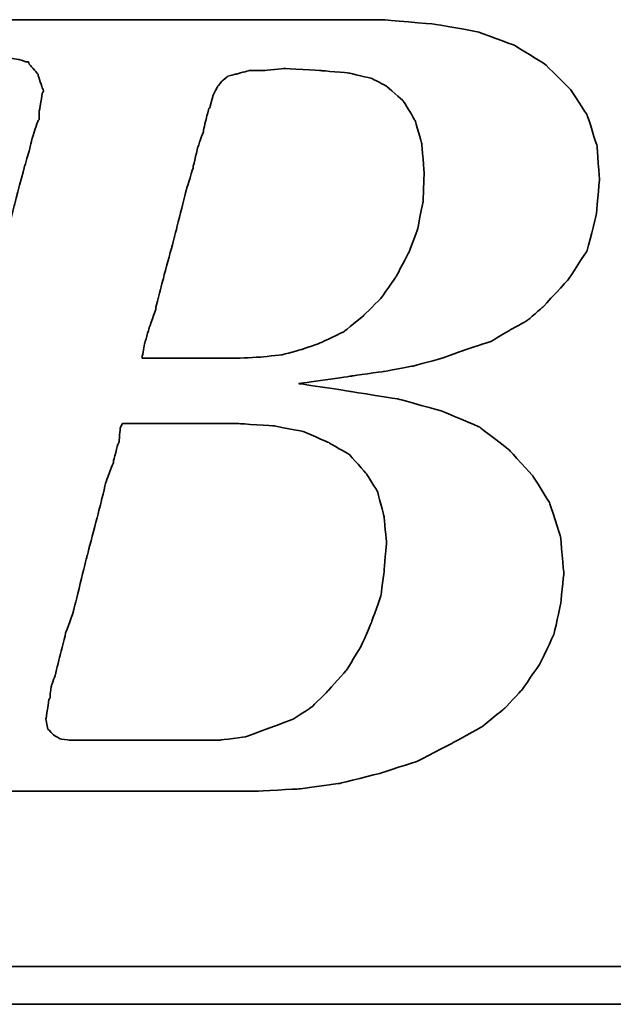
# Model space of a CAD drawing. Header units: millimetres. Extents: x 74 to 563, y 140 to 312.
# Tile 31 of 49: x 425.58 to 428.92, y 195.88 to 201.43. Entities that reach past the tile are written whole.
import ezdxf

# ---------------------------------------------------------------- set-up
doc = ezdxf.new("R2010")
doc.units = ezdxf.units.MM
doc.header["$LTSCALE"] = 0.15
doc.layers.add('DIM', color=4, linetype='CONTINUOUS')
doc.layers.add('layer 1', color=7, linetype='CONTINUOUS')

# ---------------------------------------------------------------- blocks, each defined once
blk = doc.blocks.new('TBI MOTION logo(完整正式版)')
at = {"layer": 'layer 1', "color": 22, "lineweight": 35}
for points, knots in [([(-64.65375, -6.86375), (-64.65375, -6.86375), (-64.84375, -7.29625), (-64.84375, -7.29625), (-64.84375, -7.29625), (-64.84375, -7.29625), (-64.86875, -7.34375), (-64.86875, -7.34375), (-64.86875, -7.34375), (-64.86875, -7.34375), (-64.86875, -7.36875), (-64.86875, -7.36875), (-64.86875, -7.36875), (-64.86875, -7.36875), (-65.15375, -7.65375), (-65.15375, -7.65375), (-65.15375, -7.65375), (-65.15375, -7.65375), (-65.17875, -7.65375), (-65.17875, -7.65375), (-65.17875, -7.65375), (-65.17875, -7.65375), (-65.20375, -7.67875), (-65.20375, -7.67875), (-65.20375, -7.67875), (-65.20375, -7.67875), (-65.58875, -7.87125), (-65.58875, -7.87125), (-65.58875, -7.87125), (-65.58875, -7.87125), (-65.63375, -7.87125), (-65.63375, -7.87125), (-65.63375, -7.87125), (-65.63375, -7.87125), (-65.65875, -7.89375), (-65.65875, -7.89375), (-65.65875, -7.89375), (-65.65875, -7.89375), (-66.09375, -7.94375), (-66.09375, -7.94375), (-66.09375, -7.94375), (-66.09375, -7.94375), (-66.11375, -7.94375), (-66.11375, -7.94375), (-66.11375, -7.94375), (-66.11375, -7.94375), (-66.16375, -7.94375), (-66.16375, -7.94375), (-66.16375, -7.94375), (-66.16375, -7.94375), (-66.30875, -7.94375), (-66.30875, -7.94375), (-66.30875, -7.94375), (-66.30875, -7.94375), (-66.69375, -7.94375), (-66.69375, -7.94375), (-66.69375, -7.94375), (-66.69375, -7.94375), (-67.07375, -7.94375), (-67.07375, -7.94375), (-67.07375, -7.94375), (-67.07375, -7.94375), (-67.12375, -7.94375), (-67.12375, -7.94375), (-67.12375, -7.94375), (-67.12375, -7.94375), (-67.12375, -7.96625), (-67.12375, -7.96625), (-67.12375, -7.96625), (-67.12375, -7.96625), (-67.14875, -7.99125), (-67.14875, -7.99125), (-67.14875, -7.99125), (-67.14875, -7.99125), (-67.24375, -8.34875), (-67.24375, -8.34875), (-67.24375, -8.34875), (-67.24375, -8.34875), (-67.31375, -8.68625), (-67.31375, -8.68625), (-67.31375, -8.68625), (-67.31375, -8.68625), (-67.26875, -8.68625), (-67.26875, -8.68625), (-67.26875, -8.68625), (-67.26875, -8.68625), (-67.07375, -8.68625), (-67.07375, -8.68625), (-67.07375, -8.68625), (-67.07375, -8.68625), (-66.54875, -8.68625), (-66.54875, -8.68625), (-66.54875, -8.68625), (-66.54875, -8.68625), (-65.82625, -8.68625), (-65.82625, -8.68625), (-65.82625, -8.68625), (-65.82625, -8.68625), (-65.01375, -8.68625), (-65.01375, -8.68625), (-65.01375, -8.68625), (-65.01375, -8.68625), (-64.05375, -8.68625), (-64.05375, -8.68625), (-64.05375, -8.68625), (-64.05375, -8.68625), (-62.08375, -8.68625), (-62.08375, -8.68625), (-62.08375, -8.68625), (-62.08375, -8.68625), (-60.06875, -8.68625), (-60.06875, -8.68625), (-60.06875, -8.68625), (-60.06875, -8.68625), (-59.10875, -8.68625), (-59.10875, -8.68625), (-59.10875, -8.68625), (-59.10875, -8.68625), (-58.29375, -8.68625), (-58.29375, -8.68625), (-58.29375, -8.68625), (-58.29375, -8.68625), (-57.57375, -8.68625), (-57.57375, -8.68625), (-57.57375, -8.68625), (-57.57375, -8.68625), (-57.04875, -8.68625), (-57.04875, -8.68625), (-57.04875, -8.68625), (-57.04875, -8.68625), (-56.85375, -8.68625), (-56.85375, -8.68625), (-56.85375, -8.68625), (-56.85375, -8.68625), (-56.70875, -8.68625), (-56.70875, -8.68625), (-56.70875, -8.68625), (-56.70875, -8.68625), (-56.61375, -8.68625), (-56.61375, -8.68625), (-56.61375, -8.68625), (-56.61375, -8.68625), (-56.56875, -8.68625), (-56.56875, -8.68625), (-56.56875, -8.68625), (-56.56875, -8.68625), (-55.65375, -8.63875), (-55.65375, -8.63875), (-55.65375, -8.63875), (-55.65375, -8.63875), (-54.76875, -8.51875), (-54.76875, -8.51875), (-54.76875, -8.51875), (-54.76875, -8.51875), (-53.90375, -8.30375), (-53.90375, -8.30375), (-53.90375, -8.30375), (-53.90375, -8.30375), (-53.08875, -8.03875), (-53.08875, -8.03875), (-53.08875, -8.03875), (-53.08875, -8.03875), (-52.34375, -7.65375), (-52.34375, -7.65375), (-52.34375, -7.65375), (-52.34375, -7.65375), (-51.69875, -7.29625), (-51.69875, -7.29625), (-51.69875, -7.29625), (-51.69875, -7.29625), (-51.21875, -6.91125), (-51.21875, -6.91125), (-51.21875, -6.91125), (-51.21875, -6.91125), (-50.83375, -6.50375), (-50.83375, -6.50375), (-50.83375, -6.50375), (-50.83375, -6.50375), (-50.44875, -5.94875), (-50.44875, -5.94875), (-50.44875, -5.94875), (-50.44875, -5.94875), (-50.13875, -5.30375), (-50.13875, -5.30375), (-50.13875, -5.30375), (-50.13875, -5.30375), (-49.99375, -4.65375), (-49.99375, -4.65375), (-49.99375, -4.65375), (-49.99375, -4.65375), (-49.92375, -3.98375), (-49.92375, -3.98375), (-49.92375, -3.98375), (-49.92375, -3.98375), (-49.99375, -3.19374), (-49.99375, -3.19374), (-49.99375, -3.19374), (-49.99375, -3.19374), (-50.23374, -2.44874), (-50.23374, -2.44874), (-50.23374, -2.44874), (-50.23374, -2.44874), (-50.59375, -1.87374), (-50.59375, -1.87374), (-50.59375, -1.87374), (-50.59375, -1.87374), (-51.09875, -1.31874), (-51.09875, -1.31874), (-51.09875, -1.31874), (-51.09875, -1.31874), (-51.74375, -0.81875), (-51.74375, -0.81875), (-51.74375, -0.81875), (-51.74375, -0.81875), (-52.53875, -0.48125), (-52.53875, -0.48125), (-52.53875, -0.48125), (-52.53875, -0.48125), (-53.47375, -0.21875), (-53.47375, -0.21875), (-53.47375, -0.21875), (-53.47375, -0.21875), (-54.52875, -0.04874), (-54.52875, -0.04874), (-54.52875, -0.04874), (-54.52875, -0.04874), (-55.65375, 0.12125), (-55.65375, 0.12125), (-55.65375, 0.12125), (-55.65375, 0.12125), (-54.50375, 0.28624), (-54.50375, 0.28624), (-54.50375, 0.28624), (-54.50375, 0.28624), (-53.83375, 0.38124), (-53.83375, 0.38124), (-53.83375, 0.38124), (-53.83375, 0.38124), (-53.18375, 0.50125), (-53.18375, 0.50125), (-53.18375, 0.50125), (-53.18375, 0.50125), (-52.55875, 0.66874), (-52.55875, 0.66874), (-52.55875, 0.66874), (-52.55875, 0.66874), (-52.03375, 0.86124), (-52.03375, 0.86124), (-52.03375, 0.86124), (-52.03375, 0.86124), (-51.50374, 1.03124), (-51.50374, 1.03124), (-51.50374, 1.03124), (-51.50374, 1.03124), (-51.09875, 1.27125), (-51.09875, 1.27125), (-51.09875, 1.27125), (-51.09875, 1.27125), (-50.71375, 1.48624), (-50.71375, 1.48624), (-50.71375, 1.48624), (-50.71375, 1.48624), (-50.37625, 1.77625), (-50.37625, 1.77625), (-50.37625, 1.77625), (-50.37625, 1.77625), (-49.82375, 2.37625), (-49.82375, 2.37625), (-49.82375, 2.37625), (-49.82375, 2.37625), (-49.41875, 2.99625), (-49.41875, 2.99625), (-49.41875, 2.99625), (-49.41875, 2.99625), (-49.22375, 3.76625), (-49.22375, 3.76625), (-49.22375, 3.76625), (-49.22375, 3.76625), (-49.15375, 4.50874), (-49.15375, 4.50874), (-49.15375, 4.50874), (-49.15375, 4.50874), (-49.20375, 5.25125), (-49.20375, 5.25125), (-49.20375, 5.25125), (-49.20375, 5.25125), (-49.41875, 5.92625), (-49.41875, 5.92625), (-49.41875, 5.92625), (-49.41875, 5.92625), (-49.77875, 6.47625), (-49.77875, 6.47625), (-49.77875, 6.47625), (-49.77875, 6.47625), (-50.33125, 7.02624), (-50.33125, 7.02624), (-50.33125, 7.02624), (-50.33125, 7.02624), (-51.00125, 7.43625), (-51.00125, 7.43625), (-51.00125, 7.43625), (-51.00125, 7.43625), (-51.79375, 7.72625), (-51.79375, 7.72625), (-51.79375, 7.72625), (-51.79375, 7.72625), (-52.72875, 7.89124), (-52.72875, 7.89124), (-52.72875, 7.89124), (-52.72875, 7.89124), (-53.83375, 7.98625), (-53.83375, 7.98625), (-53.83375, 7.98625), (-53.83375, 7.98625), (-53.92875, 7.98625), (-53.92875, 7.98625), (-53.92875, 7.98625), (-53.92875, 7.98625), (-54.26375, 7.98625), (-54.26375, 7.98625), (-54.26375, 7.98625), (-54.26375, 7.98625), (-54.74375, 7.98625), (-54.74375, 7.98625), (-54.74375, 7.98625), (-54.74375, 7.98625), (-55.36875, 7.98625), (-55.36875, 7.98625), (-55.36875, 7.98625), (-55.36875, 7.98625), (-56.13375, 7.98625), (-56.13375, 7.98625), (-56.13375, 7.98625), (-56.13375, 7.98625), (-56.94875, 7.98625), (-56.94875, 7.98625), (-56.94875, 7.98625), (-56.94875, 7.98625), (-58.77625, 7.98625), (-58.77625, 7.98625), (-58.77625, 7.98625), (-58.77625, 7.98625), (-60.59875, 7.98625), (-60.59875, 7.98625), (-60.59875, 7.98625), (-60.59875, 7.98625), (-61.41375, 7.98625), (-61.41375, 7.98625), (-61.41375, 7.98625), (-61.41375, 7.98625), (-62.17875, 7.98625), (-62.17875, 7.98625), (-62.17875, 7.98625), (-62.17875, 7.98625), (-62.80375, 7.98625), (-62.80375, 7.98625), (-62.80375, 7.98625), (-62.80375, 7.98625), (-63.30625, 7.98625), (-63.30625, 7.98625), (-63.30625, 7.98625), (-63.30625, 7.98625), (-63.57375, 7.98625), (-63.57375, 7.98625), (-63.57375, 7.98625), (-63.57375, 7.98625), (-63.57375, 7.96375), (-63.57375, 7.96375), (-63.57375, 7.96375), (-63.57375, 7.96375), (-63.59875, 7.94125), (-63.59875, 7.94125), (-63.59875, 7.94125), (-63.59875, 7.94125), (-63.69375, 7.55625), (-63.69375, 7.55625), (-63.69375, 7.55625), (-63.69375, 7.55625), (-63.76375, 7.24624), (-63.76375, 7.24624), (-63.76375, 7.24624), (-63.76375, 7.24624), (-63.23875, 7.24624), (-63.23875, 7.24624), (-63.23875, 7.24624), (-63.23875, 7.24624), (-62.75875, 7.24624), (-62.75875, 7.24624), (-62.75875, 7.24624), (-62.75875, 7.24624), (-62.61125, 7.24624), (-62.61125, 7.24624), (-62.61125, 7.24624), (-62.61125, 7.24624), (-62.56625, 7.24624), (-62.56625, 7.24624), (-62.56625, 7.24624), (-62.56625, 7.24624), (-62.22875, 7.24624), (-62.22875, 7.24624), (-62.22875, 7.24624), (-62.22875, 7.24624), (-62.20375, 7.24624), (-62.20375, 7.24624), (-62.20375, 7.24624), (-62.20375, 7.24624), (-62.17875, 7.21875), (-62.17875, 7.21875), (-62.17875, 7.21875), (-62.17875, 7.21875), (-61.96375, 7.17125), (-61.96375, 7.17125), (-61.96375, 7.17125), (-61.96375, 7.17125), (-61.72375, 7.12624), (-61.72375, 7.12624), (-61.72375, 7.12624), (-61.72375, 7.12624), (-61.70375, 7.12624), (-61.70375, 7.12624), (-61.70375, 7.12624), (-61.70375, 7.12624), (-61.55875, 7.07624), (-61.55875, 7.07624), (-61.55875, 7.07624), (-61.55875, 7.07624), (-61.50875, 7.07624), (-61.50875, 7.07624), (-61.50875, 7.07624), (-61.50875, 7.07624), (-61.48375, 7.02624), (-61.48375, 7.02624), (-61.48375, 7.02624), (-61.48375, 7.02624), (-61.31875, 6.83375), (-61.31875, 6.83375), (-61.31875, 6.83375), (-61.31875, 6.83375), (-61.29375, 6.81125), (-61.29375, 6.81125), (-61.29375, 6.81125), (-61.29375, 6.81125), (-61.29375, 6.78625), (-61.29375, 6.78625), (-61.29375, 6.78625), (-61.29375, 6.78625), (-61.19875, 6.50124), (-61.19875, 6.50124), (-61.19875, 6.50124), (-61.19875, 6.50124), (-61.17375, 6.45124), (-61.17375, 6.45124), (-61.17375, 6.45124), (-61.17375, 6.45124), (-61.19875, 6.40625), (-61.19875, 6.40625), (-61.19875, 6.40625), (-61.19875, 6.40625), (-61.26875, 5.99624), (-61.26875, 5.99624), (-61.26875, 5.99624), (-61.26875, 5.99624), (-61.26875, 5.85125), (-61.26875, 5.85125), (-61.26875, 5.85125), (-61.26875, 5.85125), (-61.26875, 5.82625), (-61.26875, 5.82625), (-61.26875, 5.82625), (-61.26875, 5.82625), (-61.29375, 5.80625), (-61.29375, 5.80625), (-61.29375, 5.80625), (-61.29375, 5.80625), (-61.34125, 5.66125), (-61.34125, 5.66125), (-61.34125, 5.66125), (-61.34125, 5.66125), (-61.41375, 5.44625), (-61.41375, 5.44625), (-61.41375, 5.44625), (-61.41375, 5.44625), (-61.48375, 5.15625), (-61.48375, 5.15625), (-61.48375, 5.15625), (-61.48375, 5.15625), (-61.58375, 4.82124), (-61.58375, 4.82124), (-61.58375, 4.82124), (-61.58375, 4.82124), (-61.79875, 4.00375), (-61.79875, 4.00375), (-61.79875, 4.00375), (-61.79875, 4.00375), (-62.05875, 2.99625), (-62.05875, 2.99625), (-62.05875, 2.99625), (-62.05875, 2.99625), (-62.34875, 1.91625), (-62.34875, 1.91625), (-62.34875, 1.91625), (-62.34875, 1.91625), (-62.97375, -0.41124), (-62.97375, -0.41124), (-62.97375, -0.41124), (-62.97375, -0.41124), (-63.59875, -2.75875), (-63.59875, -2.75875), (-63.59875, -2.75875), (-63.59875, -2.75875), (-63.88375, -3.86374), (-63.88375, -3.86374), (-63.88375, -3.86374), (-63.88375, -3.86374), (-64.14875, -4.82374), (-64.14875, -4.82374), (-64.14875, -4.82374), (-64.14875, -4.82374), (-64.36375, -5.64125), (-64.36375, -5.64125), (-64.36375, -5.64125), (-64.36375, -5.64125), (-64.43625, -5.97625), (-64.43625, -5.97625), (-64.43625, -5.97625), (-64.43625, -5.97625), (-64.50875, -6.28625), (-64.50875, -6.28625), (-64.50875, -6.28625), (-64.50875, -6.28625), (-64.50875, -6.30875), (-64.50875, -6.30875), (-64.50875, -6.30875), (-64.50875, -6.30875), (-64.57875, -6.50375), (-64.57875, -6.50375), (-64.57875, -6.50375), (-64.57875, -6.50375), (-64.62875, -6.69625), (-64.62875, -6.69625), (-64.62875, -6.69625), (-64.62875, -6.69625), (-64.62875, -6.76875), (-64.62875, -6.76875), (-64.62875, -6.76875), (-64.62875, -6.76875), (-64.62875, -6.81375), (-64.62875, -6.81375), (-64.62875, -6.81375), (-64.62875, -6.81375), (-64.62875, -6.83875), (-64.62875, -6.83875), (-64.62875, -6.83875), (-64.62875, -6.83875), (-64.65375, -6.86375), (-64.65375, -6.86375)], [0, 0, 0, 0, 0.00719424, 0.00719424, 0.00719424, 0.00719425, 0.01438849, 0.01438849, 0.01438849, 0.0143885, 0.02158273, 0.02158273, 0.02158273, 0.02158274, 0.02877698, 0.02877698, 0.02877698, 0.02877699, 0.03597122, 0.03597122, 0.03597122, 0.03597123, 0.04316547, 0.04316547, 0.04316547, 0.04316548, 0.05035971, 0.05035971, 0.05035971, 0.05035972, 0.05755396, 0.05755396, 0.05755396, 0.05755397, 0.0647482, 0.0647482, 0.0647482, 0.06474821, 0.07194245, 0.07194245, 0.07194245, 0.07194246, 0.07913669, 0.07913669, 0.07913669, 0.0791367, 0.08633094, 0.08633094, 0.08633094, 0.08633095, 0.09352518, 0.09352518, 0.09352518, 0.09352519, 0.10071942, 0.10071942, 0.10071942, 0.10071943, 0.10791367, 0.10791367, 0.10791367, 0.10791368, 0.11510791, 0.11510791, 0.11510791, 0.11510792, 0.12230216, 0.12230216, 0.12230216, 0.12230217, 0.1294964, 0.1294964, 0.1294964, 0.12949641, 0.13669065, 0.13669065, 0.13669065, 0.13669066, 0.14388489, 0.14388489, 0.14388489, 0.1438849, 0.15107914, 0.15107914, 0.15107914, 0.15107915, 0.15827338, 0.15827338, 0.15827338, 0.15827339, 0.16546763, 0.16546763, 0.16546763, 0.16546764, 0.17266187, 0.17266187, 0.17266187, 0.17266188, 0.17985612, 0.17985612, 0.17985612, 0.17985613, 0.18705036, 0.18705036, 0.18705036, 0.18705037, 0.1942446, 0.1942446, 0.1942446, 0.19424461, 0.20143885, 0.20143885, 0.20143885, 0.20143886, 0.20863309, 0.20863309, 0.20863309, 0.2086331, 0.21582734, 0.21582734, 0.21582734, 0.21582735, 0.22302158, 0.22302158, 0.22302158, 0.22302159, 0.23021583, 0.23021583, 0.23021583, 0.23021584, 0.23741007, 0.23741007, 0.23741007, 0.23741008, 0.24460432, 0.24460432, 0.24460432, 0.24460433, 0.25179856, 0.25179856, 0.25179856, 0.25179857, 0.25899281, 0.25899281, 0.25899281, 0.25899282, 0.26618705, 0.26618705, 0.26618705, 0.26618706, 0.27338129, 0.27338129, 0.27338129, 0.2733813, 0.28057554, 0.28057554, 0.28057554, 0.28057555, 0.28776978, 0.28776978, 0.28776978, 0.28776979, 0.29496403, 0.29496403, 0.29496403, 0.29496404, 0.30215827, 0.30215827, 0.30215827, 0.30215828, 0.30935252, 0.30935252, 0.30935252, 0.30935253, 0.31654676, 0.31654676, 0.31654676, 0.31654677, 0.32374101, 0.32374101, 0.32374101, 0.32374102, 0.33093525, 0.33093525, 0.33093525, 0.33093526, 0.3381295, 0.3381295, 0.3381295, 0.33812951, 0.34532374, 0.34532374, 0.34532374, 0.34532375, 0.35251799, 0.35251799, 0.35251799, 0.352518, 0.35971223, 0.35971223, 0.35971223, 0.35971224, 0.36690647, 0.36690647, 0.36690647, 0.36690648, 0.37410072, 0.37410072, 0.37410072, 0.37410073, 0.38129496, 0.38129496, 0.38129496, 0.38129497, 0.38848921, 0.38848921, 0.38848921, 0.38848922, 0.39568345, 0.39568345, 0.39568345, 0.39568346, 0.4028777, 0.4028777, 0.4028777, 0.40287771, 0.41007194, 0.41007194, 0.41007194, 0.41007195, 0.41726619, 0.41726619, 0.41726619, 0.4172662, 0.42446043, 0.42446043, 0.42446043, 0.42446044, 0.43165468, 0.43165468, 0.43165468, 0.43165469, 0.43884892, 0.43884892, 0.43884892, 0.43884893, 0.44604317, 0.44604317, 0.44604317, 0.44604318, 0.45323741, 0.45323741, 0.45323741, 0.45323742, 0.46043165, 0.46043165, 0.46043165, 0.46043166, 0.4676259, 0.4676259, 0.4676259, 0.46762591, 0.47482014, 0.47482014, 0.47482014, 0.47482015, 0.48201439, 0.48201439, 0.48201439, 0.4820144, 0.48920863, 0.48920863, 0.48920863, 0.48920864, 0.49640288, 0.49640288, 0.49640288, 0.49640289, 0.50359712, 0.50359712, 0.50359712, 0.50359713, 0.51079137, 0.51079137, 0.51079137, 0.51079138, 0.51798561, 0.51798561, 0.51798561, 0.51798562, 0.52517986, 0.52517986, 0.52517986, 0.52517987, 0.5323741, 0.5323741, 0.5323741, 0.53237411, 0.53956835, 0.53956835, 0.53956835, 0.53956836, 0.54676259, 0.54676259, 0.54676259, 0.5467626, 0.55395683, 0.55395683, 0.55395683, 0.55395684, 0.56115108, 0.56115108, 0.56115108, 0.56115109, 0.56834532, 0.56834532, 0.56834532, 0.56834533, 0.57553957, 0.57553957, 0.57553957, 0.57553958, 0.58273381, 0.58273381, 0.58273381, 0.58273382, 0.58992806, 0.58992806, 0.58992806, 0.58992807, 0.5971223, 0.5971223, 0.5971223, 0.59712231, 0.60431655, 0.60431655, 0.60431655, 0.60431656, 0.61151079, 0.61151079, 0.61151079, 0.6115108, 0.61870504, 0.61870504, 0.61870504, 0.61870505, 0.62589928, 0.62589928, 0.62589928, 0.62589929, 0.63309353, 0.63309353, 0.63309353, 0.63309354, 0.64028777, 0.64028777, 0.64028777, 0.64028778, 0.64748201, 0.64748201, 0.64748201, 0.64748202, 0.65467626, 0.65467626, 0.65467626, 0.65467627, 0.6618705, 0.6618705, 0.6618705, 0.66187051, 0.66906475, 0.66906475, 0.66906475, 0.66906476, 0.67625899, 0.67625899, 0.67625899, 0.676259, 0.68345324, 0.68345324, 0.68345324, 0.68345325, 0.69064748, 0.69064748, 0.69064748, 0.69064749, 0.69784173, 0.69784173, 0.69784173, 0.69784174, 0.70503597, 0.70503597, 0.70503597, 0.70503598, 0.71223022, 0.71223022, 0.71223022, 0.71223023, 0.71942446, 0.71942446, 0.71942446, 0.71942447, 0.72661871, 0.72661871, 0.72661871, 0.72661872, 0.73381295, 0.73381295, 0.73381295, 0.73381296, 0.74100719, 0.74100719, 0.74100719, 0.7410072, 0.74820144, 0.74820144, 0.74820144, 0.74820145, 0.75539568, 0.75539568, 0.75539568, 0.75539569, 0.76258993, 0.76258993, 0.76258993, 0.76258994, 0.76978417, 0.76978417, 0.76978417, 0.76978418, 0.77697842, 0.77697842, 0.77697842, 0.77697843, 0.78417266, 0.78417266, 0.78417266, 0.78417267, 0.79136691, 0.79136691, 0.79136691, 0.79136692, 0.79856115, 0.79856115, 0.79856115, 0.79856116, 0.8057554, 0.8057554, 0.8057554, 0.80575541, 0.81294964, 0.81294964, 0.81294964, 0.81294965, 0.82014388, 0.82014388, 0.82014388, 0.82014389, 0.82733813, 0.82733813, 0.82733813, 0.82733814, 0.83453237, 0.83453237, 0.83453237, 0.83453238, 0.84172662, 0.84172662, 0.84172662, 0.84172663, 0.84892086, 0.84892086, 0.84892086, 0.84892087, 0.85611511, 0.85611511, 0.85611511, 0.85611512, 0.86330935, 0.86330935, 0.86330935, 0.86330936, 0.8705036, 0.8705036, 0.8705036, 0.87050361, 0.87769784, 0.87769784, 0.87769784, 0.87769785, 0.88489209, 0.88489209, 0.88489209, 0.8848921, 0.89208633, 0.89208633, 0.89208633, 0.89208634, 0.89928058, 0.89928058, 0.89928058, 0.89928059, 0.90647482, 0.90647482, 0.90647482, 0.90647483, 0.91366906, 0.91366906, 0.91366906, 0.91366907, 0.92086331, 0.92086331, 0.92086331, 0.92086332, 0.92805755, 0.92805755, 0.92805755, 0.92805756, 0.9352518, 0.9352518, 0.9352518, 0.93525181, 0.94244604, 0.94244604, 0.94244604, 0.94244605, 0.94964029, 0.94964029, 0.94964029, 0.9496403, 0.95683453, 0.95683453, 0.95683453, 0.95683454, 0.96402878, 0.96402878, 0.96402878, 0.96402879, 0.97122302, 0.97122302, 0.97122302, 0.97122303, 0.97841727, 0.97841727, 0.97841727, 0.97841728, 0.98561151, 0.98561151, 0.98561151, 0.98561152, 0.99280576, 0.99280576, 0.99280576, 0.99280577, 1, 1, 1, 1]), ([(-57.50375, 6.35625), (-57.50375, 6.35625), (-57.57375, 6.11625), (-57.57375, 6.11625), (-57.57375, 6.11625), (-57.57375, 6.11625), (-57.57375, 6.09125), (-57.57375, 6.09125), (-57.57375, 6.09125), (-57.57375, 6.09125), (-57.59875, 6.06625), (-57.59875, 6.06625), (-57.59875, 6.06625), (-57.59875, 6.06625), (-57.64875, 5.87625), (-57.64875, 5.87625), (-57.64875, 5.87625), (-57.64875, 5.87625), (-57.71875, 5.58875), (-57.71875, 5.58875), (-57.71875, 5.58875), (-57.71875, 5.58875), (-57.71875, 5.56625), (-57.71875, 5.56625), (-57.71875, 5.56625), (-57.71875, 5.56625), (-57.83875, 5.23125), (-57.83875, 5.23125), (-57.83875, 5.23125), (-57.83875, 5.23125), (-57.93625, 4.82124), (-57.93625, 4.82124), (-57.93625, 4.82124), (-57.93625, 4.82124), (-57.93625, 4.79624), (-57.93625, 4.79624), (-57.93625, 4.79624), (-57.93625, 4.79624), (-58.07875, 4.34125), (-58.07875, 4.34125), (-58.07875, 4.34125), (-58.07875, 4.34125), (-58.34375, 3.28625), (-58.34375, 3.28625), (-58.34375, 3.28625), (-58.34375, 3.28625), (-58.62875, 2.23124), (-58.62875, 2.23124), (-58.62875, 2.23124), (-58.62875, 2.23124), (-58.74875, 1.75125), (-58.74875, 1.75125), (-58.74875, 1.75125), (-58.74875, 1.75125), (-58.74875, 1.72625), (-58.74875, 1.72625), (-58.74875, 1.72625), (-58.74875, 1.72625), (-58.89375, 1.31625), (-58.89375, 1.31625), (-58.89375, 1.31625), (-58.89375, 1.31625), (-58.98875, 0.98124), (-58.98875, 0.98124), (-58.98875, 0.98124), (-58.98875, 0.98124), (-59.03875, 0.71625), (-59.03875, 0.71625), (-59.03875, 0.71625), (-59.03875, 0.71625), (-59.03875, 0.66874), (-59.03875, 0.66874), (-59.03875, 0.66874), (-59.03875, 0.66874), (-58.91875, 0.66874), (-58.91875, 0.66874), (-58.91875, 0.66874), (-58.91875, 0.66874), (-58.53375, 0.66874), (-58.53375, 0.66874), (-58.53375, 0.66874), (-58.53375, 0.66874), (-58.10375, 0.66874), (-58.10375, 0.66874), (-58.10375, 0.66874), (-58.10375, 0.66874), (-57.66875, 0.66874), (-57.66875, 0.66874), (-57.66875, 0.66874), (-57.66875, 0.66874), (-57.33375, 0.66874), (-57.33375, 0.66874), (-57.33375, 0.66874), (-57.33375, 0.66874), (-57.09375, 0.66874), (-57.09375, 0.66874), (-57.09375, 0.66874), (-57.09375, 0.66874), (-56.99875, 0.66874), (-56.99875, 0.66874), (-56.99875, 0.66874), (-56.99875, 0.66874), (-56.49375, 0.69374), (-56.49375, 0.69374), (-56.49375, 0.69374), (-56.49375, 0.69374), (-56.01375, 0.74374), (-56.01375, 0.74374), (-56.01375, 0.74374), (-56.01375, 0.74374), (-55.58375, 0.86124), (-55.58375, 0.86124), (-55.58375, 0.86124), (-55.58375, 0.86124), (-55.17375, 1.00624), (-55.17375, 1.00624), (-55.17375, 1.00624), (-55.17375, 1.00624), (-54.67375, 1.24625), (-54.67375, 1.24625), (-54.67375, 1.24625), (-54.67375, 1.24625), (-54.26375, 1.58124), (-54.26375, 1.58124), (-54.26375, 1.58124), (-54.26375, 1.58124), (-53.87875, 1.96374), (-53.87875, 1.96374), (-53.87875, 1.96374), (-53.87875, 1.96374), (-53.54375, 2.44625), (-53.54375, 2.44625), (-53.54375, 2.44625), (-53.54375, 2.44625), (-53.27875, 2.95125), (-53.27875, 2.95125), (-53.27875, 2.95125), (-53.27875, 2.95125), (-53.08875, 3.45124), (-53.08875, 3.45124), (-53.08875, 3.45124), (-53.08875, 3.45124), (-52.96875, 4.05124), (-52.96875, 4.05124), (-52.96875, 4.05124), (-52.96875, 4.05124), (-52.94375, 4.65125), (-52.94375, 4.65125), (-52.94375, 4.65125), (-52.94375, 4.65125), (-52.99375, 5.30125), (-52.99375, 5.30125), (-52.99375, 5.30125), (-52.99375, 5.30125), (-53.13875, 5.80625), (-53.13875, 5.80625), (-53.13875, 5.80625), (-53.13875, 5.80625), (-53.39875, 6.23625), (-53.39875, 6.23625), (-53.39875, 6.23625), (-53.39875, 6.23625), (-53.75875, 6.54875), (-53.75875, 6.54875), (-53.75875, 6.54875), (-53.75875, 6.54875), (-54.07375, 6.71625), (-54.07375, 6.71625), (-54.07375, 6.71625), (-54.07375, 6.71625), (-54.57375, 6.83375), (-54.57375, 6.83375), (-54.57375, 6.83375), (-54.57375, 6.83375), (-55.17375, 6.88625), (-55.17375, 6.88625), (-55.17375, 6.88625), (-55.17375, 6.88625), (-55.96875, 6.93125), (-55.96875, 6.93125), (-55.96875, 6.93125), (-55.96875, 6.93125), (-56.39875, 6.88625), (-56.39875, 6.88625), (-56.39875, 6.88625), (-56.39875, 6.88625), (-56.42125, 6.88625), (-56.42125, 6.88625), (-56.42125, 6.88625), (-56.42125, 6.88625), (-56.73375, 6.88625), (-56.73375, 6.88625), (-56.73375, 6.88625), (-56.73375, 6.88625), (-56.99875, 6.81125), (-56.99875, 6.81125), (-56.99875, 6.81125), (-56.99875, 6.81125), (-57.02375, 6.81125), (-57.02375, 6.81125), (-57.02375, 6.81125), (-57.02375, 6.81125), (-57.18875, 6.76625), (-57.18875, 6.76625), (-57.18875, 6.76625), (-57.18875, 6.76625), (-57.30875, 6.66625), (-57.30875, 6.66625), (-57.30875, 6.66625), (-57.30875, 6.66625), (-57.40875, 6.54875), (-57.40875, 6.54875), (-57.40875, 6.54875), (-57.40875, 6.54875), (-57.50375, 6.35625), (-57.50375, 6.35625)], [0, 0, 0, 0, 0.01851852, 0.01851852, 0.01851852, 0.01851853, 0.03703704, 0.03703704, 0.03703704, 0.03703705, 0.05555556, 0.05555556, 0.05555556, 0.05555557, 0.07407407, 0.07407407, 0.07407407, 0.07407408, 0.09259259, 0.09259259, 0.09259259, 0.0925926, 0.11111111, 0.11111111, 0.11111111, 0.11111112, 0.12962963, 0.12962963, 0.12962963, 0.12962964, 0.14814815, 0.14814815, 0.14814815, 0.14814816, 0.16666667, 0.16666667, 0.16666667, 0.16666668, 0.18518519, 0.18518519, 0.18518519, 0.1851852, 0.2037037, 0.2037037, 0.2037037, 0.20370371, 0.22222222, 0.22222222, 0.22222222, 0.22222223, 0.24074074, 0.24074074, 0.24074074, 0.24074075, 0.25925926, 0.25925926, 0.25925926, 0.25925927, 0.27777778, 0.27777778, 0.27777778, 0.27777779, 0.2962963, 0.2962963, 0.2962963, 0.29629631, 0.31481481, 0.31481481, 0.31481481, 0.31481482, 0.33333333, 0.33333333, 0.33333333, 0.33333334, 0.35185185, 0.35185185, 0.35185185, 0.35185186, 0.37037037, 0.37037037, 0.37037037, 0.37037038, 0.38888889, 0.38888889, 0.38888889, 0.3888889, 0.40740741, 0.40740741, 0.40740741, 0.40740742, 0.42592593, 0.42592593, 0.42592593, 0.42592594, 0.44444444, 0.44444444, 0.44444444, 0.44444445, 0.46296296, 0.46296296, 0.46296296, 0.46296297, 0.48148148, 0.48148148, 0.48148148, 0.48148149, 0.5, 0.5, 0.5, 0.50000001, 0.51851852, 0.51851852, 0.51851852, 0.51851853, 0.53703704, 0.53703704, 0.53703704, 0.53703705, 0.55555556, 0.55555556, 0.55555556, 0.55555557, 0.57407407, 0.57407407, 0.57407407, 0.57407408, 0.59259259, 0.59259259, 0.59259259, 0.5925926, 0.61111111, 0.61111111, 0.61111111, 0.61111112, 0.62962963, 0.62962963, 0.62962963, 0.62962964, 0.64814815, 0.64814815, 0.64814815, 0.64814816, 0.66666667, 0.66666667, 0.66666667, 0.66666668, 0.68518519, 0.68518519, 0.68518519, 0.6851852, 0.7037037, 0.7037037, 0.7037037, 0.70370371, 0.72222222, 0.72222222, 0.72222222, 0.72222223, 0.74074074, 0.74074074, 0.74074074, 0.74074075, 0.75925926, 0.75925926, 0.75925926, 0.75925927, 0.77777778, 0.77777778, 0.77777778, 0.77777779, 0.7962963, 0.7962963, 0.7962963, 0.79629631, 0.81481481, 0.81481481, 0.81481481, 0.81481482, 0.83333333, 0.83333333, 0.83333333, 0.83333334, 0.85185185, 0.85185185, 0.85185185, 0.85185186, 0.87037037, 0.87037037, 0.87037037, 0.87037038, 0.88888889, 0.88888889, 0.88888889, 0.8888889, 0.90740741, 0.90740741, 0.90740741, 0.90740742, 0.92592593, 0.92592593, 0.92592593, 0.92592594, 0.94444444, 0.94444444, 0.94444444, 0.94444445, 0.96296296, 0.96296296, 0.96296296, 0.96296297, 0.98148148, 0.98148148, 0.98148148, 0.98148149, 1, 1, 1, 1]), ([(-61.03125, -6.57375), (-61.03125, -6.57375), (-61.03125, -6.67125), (-61.03125, -6.67125), (-61.03125, -6.67125), (-61.03125, -6.67125), (-61.05375, -6.69625), (-61.05375, -6.69625), (-61.05375, -6.69625), (-61.05375, -6.69625), (-61.12375, -7.12875), (-61.12375, -7.12875), (-61.12375, -7.12875), (-61.12375, -7.12875), (-61.07875, -7.34375), (-61.07875, -7.34375), (-61.07875, -7.34375), (-61.07875, -7.34375), (-60.93375, -7.48875), (-60.93375, -7.48875), (-60.93375, -7.48875), (-60.93375, -7.48875), (-60.81375, -7.55625), (-60.81375, -7.55625), (-60.81375, -7.55625), (-60.81375, -7.55625), (-60.62375, -7.58375), (-60.62375, -7.58375), (-60.62375, -7.58375), (-60.62375, -7.58375), (-60.30875, -7.58375), (-60.30875, -7.58375), (-60.30875, -7.58375), (-60.30875, -7.58375), (-59.97375, -7.58375), (-59.97375, -7.58375), (-59.97375, -7.58375), (-59.97375, -7.58375), (-59.87875, -7.58375), (-59.87875, -7.58375), (-59.87875, -7.58375), (-59.87875, -7.58375), (-59.63625, -7.58375), (-59.63625, -7.58375), (-59.63625, -7.58375), (-59.63625, -7.58375), (-58.96875, -7.58375), (-58.96875, -7.58375), (-58.96875, -7.58375), (-58.96875, -7.58375), (-58.29375, -7.58375), (-58.29375, -7.58375), (-58.29375, -7.58375), (-58.29375, -7.58375), (-58.05375, -7.58375), (-58.05375, -7.58375), (-58.05375, -7.58375), (-58.05375, -7.58375), (-57.98375, -7.58375), (-57.98375, -7.58375), (-57.98375, -7.58375), (-57.98375, -7.58375), (-57.35875, -7.58375), (-57.35875, -7.58375), (-57.35875, -7.58375), (-57.35875, -7.58375), (-56.78375, -7.50875), (-56.78375, -7.50875), (-56.78375, -7.50875), (-56.78375, -7.50875), (-56.27875, -7.31875), (-56.27875, -7.31875), (-56.27875, -7.31875), (-56.27875, -7.31875), (-55.77375, -7.12875), (-55.77375, -7.12875), (-55.77375, -7.12875), (-55.77375, -7.12875), (-55.36875, -6.86375), (-55.36875, -6.86375), (-55.36875, -6.86375), (-55.36875, -6.86375), (-55.00875, -6.50375), (-55.00875, -6.50375), (-55.00875, -6.50375), (-55.00875, -6.50375), (-54.62375, -6.06875), (-54.62375, -6.06875), (-54.62375, -6.06875), (-54.62375, -6.06875), (-54.31375, -5.56875), (-54.31375, -5.56875), (-54.31375, -5.56875), (-54.31375, -5.56875), (-54.07375, -5.01625), (-54.07375, -5.01625), (-54.07375, -5.01625), (-54.07375, -5.01625), (-53.87875, -4.46374), (-53.87875, -4.46374), (-53.87875, -4.46374), (-53.87875, -4.46374), (-53.80875, -3.91375), (-53.80875, -3.91375), (-53.80875, -3.91375), (-53.80875, -3.91375), (-53.75875, -3.31375), (-53.75875, -3.31375), (-53.75875, -3.31375), (-53.75875, -3.31375), (-53.80875, -2.75875), (-53.80875, -2.75875), (-53.80875, -2.75875), (-53.80875, -2.75875), (-53.95375, -2.20875), (-53.95375, -2.20875), (-53.95375, -2.20875), (-53.95375, -2.20875), (-54.19375, -1.82625), (-54.19375, -1.82625), (-54.19375, -1.82625), (-54.19375, -1.82625), (-54.55375, -1.41875), (-54.55375, -1.41875), (-54.55375, -1.41875), (-54.55375, -1.41875), (-55.00875, -1.15125), (-55.00875, -1.15125), (-55.00875, -1.15125), (-55.00875, -1.15125), (-55.56125, -0.91375), (-55.56125, -0.91375), (-55.56125, -0.91375), (-55.56125, -0.91375), (-56.18125, -0.79375), (-56.18125, -0.79375), (-56.18125, -0.79375), (-56.18125, -0.79375), (-56.94875, -0.74374), (-56.94875, -0.74374), (-56.94875, -0.74374), (-56.94875, -0.74374), (-56.99875, -0.74374), (-56.99875, -0.74374), (-56.99875, -0.74374), (-56.99875, -0.74374), (-57.09375, -0.74374), (-57.09375, -0.74374), (-57.09375, -0.74374), (-57.09375, -0.74374), (-57.38375, -0.74374), (-57.38375, -0.74374), (-57.38375, -0.74374), (-57.38375, -0.74374), (-57.76875, -0.74374), (-57.76875, -0.74374), (-57.76875, -0.74374), (-57.76875, -0.74374), (-58.24625, -0.74374), (-58.24625, -0.74374), (-58.24625, -0.74374), (-58.24625, -0.74374), (-58.72875, -0.74374), (-58.72875, -0.74374), (-58.72875, -0.74374), (-58.72875, -0.74374), (-59.20875, -0.74374), (-59.20875, -0.74374), (-59.20875, -0.74374), (-59.20875, -0.74374), (-59.46875, -0.74374), (-59.46875, -0.74374), (-59.46875, -0.74374), (-59.46875, -0.74374), (-59.51625, -0.83875), (-59.51625, -0.83875), (-59.51625, -0.83875), (-59.51625, -0.83875), (-59.54375, -1.15125), (-59.54375, -1.15125), (-59.54375, -1.15125), (-59.54375, -1.15125), (-59.56375, -1.17874), (-59.56375, -1.17874), (-59.56375, -1.17874), (-59.56375, -1.17874), (-59.66375, -1.55875), (-59.66375, -1.55875), (-59.66375, -1.55875), (-59.66375, -1.55875), (-59.66375, -1.58375), (-59.66375, -1.58375), (-59.66375, -1.58375), (-59.66375, -1.58375), (-59.82875, -2.01874), (-59.82875, -2.01874), (-59.82875, -2.01874), (-59.82875, -2.01874), (-59.94875, -2.52125), (-59.94875, -2.52125), (-59.94875, -2.52125), (-59.94875, -2.52125), (-60.23875, -3.62375), (-60.23875, -3.62375), (-60.23875, -3.62375), (-60.23875, -3.62375), (-60.52375, -4.77624), (-60.52375, -4.77624), (-60.52375, -4.77624), (-60.52375, -4.77624), (-60.52375, -4.79874), (-60.52375, -4.79874), (-60.52375, -4.79874), (-60.52375, -4.79874), (-60.69125, -5.25375), (-60.69125, -5.25375), (-60.69125, -5.25375), (-60.69125, -5.25375), (-60.81375, -5.73625), (-60.81375, -5.73625), (-60.81375, -5.73625), (-60.81375, -5.73625), (-60.90875, -6.11875), (-60.90875, -6.11875), (-60.90875, -6.11875), (-60.90875, -6.11875), (-60.90875, -6.14375), (-60.90875, -6.14375), (-60.90875, -6.14375), (-60.90875, -6.14375), (-61.00375, -6.40875), (-61.00375, -6.40875), (-61.00375, -6.40875), (-61.00375, -6.40875), (-61.03125, -6.57375), (-61.03125, -6.57375)], [0, 0, 0, 0, 0.01694915, 0.01694915, 0.01694915, 0.01694916, 0.03389831, 0.03389831, 0.03389831, 0.03389832, 0.05084746, 0.05084746, 0.05084746, 0.05084747, 0.06779661, 0.06779661, 0.06779661, 0.06779662, 0.08474576, 0.08474576, 0.08474576, 0.08474577, 0.10169492, 0.10169492, 0.10169492, 0.10169493, 0.11864407, 0.11864407, 0.11864407, 0.11864408, 0.13559322, 0.13559322, 0.13559322, 0.13559323, 0.15254237, 0.15254237, 0.15254237, 0.15254238, 0.16949153, 0.16949153, 0.16949153, 0.16949154, 0.18644068, 0.18644068, 0.18644068, 0.18644069, 0.20338983, 0.20338983, 0.20338983, 0.20338984, 0.22033898, 0.22033898, 0.22033898, 0.22033899, 0.23728814, 0.23728814, 0.23728814, 0.23728815, 0.25423729, 0.25423729, 0.25423729, 0.2542373, 0.27118644, 0.27118644, 0.27118644, 0.27118645, 0.28813559, 0.28813559, 0.28813559, 0.2881356, 0.30508475, 0.30508475, 0.30508475, 0.30508476, 0.3220339, 0.3220339, 0.3220339, 0.32203391, 0.33898305, 0.33898305, 0.33898305, 0.33898306, 0.3559322, 0.3559322, 0.3559322, 0.35593221, 0.37288136, 0.37288136, 0.37288136, 0.37288137, 0.38983051, 0.38983051, 0.38983051, 0.38983052, 0.40677966, 0.40677966, 0.40677966, 0.40677967, 0.42372881, 0.42372881, 0.42372881, 0.42372882, 0.44067797, 0.44067797, 0.44067797, 0.44067798, 0.45762712, 0.45762712, 0.45762712, 0.45762713, 0.47457627, 0.47457627, 0.47457627, 0.47457628, 0.49152542, 0.49152542, 0.49152542, 0.49152543, 0.50847458, 0.50847458, 0.50847458, 0.50847459, 0.52542373, 0.52542373, 0.52542373, 0.52542374, 0.54237288, 0.54237288, 0.54237288, 0.54237289, 0.55932203, 0.55932203, 0.55932203, 0.55932204, 0.57627119, 0.57627119, 0.57627119, 0.5762712, 0.59322034, 0.59322034, 0.59322034, 0.59322035, 0.61016949, 0.61016949, 0.61016949, 0.6101695, 0.62711864, 0.62711864, 0.62711864, 0.62711865, 0.6440678, 0.6440678, 0.6440678, 0.64406781, 0.66101695, 0.66101695, 0.66101695, 0.66101696, 0.6779661, 0.6779661, 0.6779661, 0.67796611, 0.69491525, 0.69491525, 0.69491525, 0.69491526, 0.71186441, 0.71186441, 0.71186441, 0.71186442, 0.72881356, 0.72881356, 0.72881356, 0.72881357, 0.74576271, 0.74576271, 0.74576271, 0.74576272, 0.76271186, 0.76271186, 0.76271186, 0.76271187, 0.77966102, 0.77966102, 0.77966102, 0.77966103, 0.79661017, 0.79661017, 0.79661017, 0.79661018, 0.81355932, 0.81355932, 0.81355932, 0.81355933, 0.83050847, 0.83050847, 0.83050847, 0.83050848, 0.84745763, 0.84745763, 0.84745763, 0.84745764, 0.86440678, 0.86440678, 0.86440678, 0.86440679, 0.88135593, 0.88135593, 0.88135593, 0.88135594, 0.89830508, 0.89830508, 0.89830508, 0.89830509, 0.91525424, 0.91525424, 0.91525424, 0.91525425, 0.93220339, 0.93220339, 0.93220339, 0.9322034, 0.94915254, 0.94915254, 0.94915254, 0.94915255, 0.96610169, 0.96610169, 0.96610169, 0.9661017, 0.98305085, 0.98305085, 0.98305085, 0.98305086, 1, 1, 1, 1]), ([(75.90875, -9.47875), (75.90875, -9.47875), (75.90875, -12.28625), (75.90875, -12.28625), (75.90875, -12.28625), (75.90875, -12.28625), (75.90875, -12.47875), (75.90875, -12.47875), (75.90875, -12.47875), (75.90875, -12.47875), (75.71625, -12.47875), (75.71625, -12.47875), (75.71625, -12.47875), (75.71625, -12.47875), (-88.32875, -12.47875), (-88.32875, -12.47875), (-88.32875, -12.47875), (-88.32875, -12.47875), (-88.32875, -13.29375), (-88.32875, -13.29375), (-88.32875, -13.29375), (-88.32875, -13.29375), (82.89125, -13.29375), (82.89125, -13.29375), (82.89125, -13.29375), (82.89125, -13.29375), (75.90875, -9.47875), (75.90875, -9.47875)], [0, 0, 0, 0, 0.14285714, 0.14285714, 0.14285714, 0.14285715, 0.28571429, 0.28571429, 0.28571429, 0.2857143, 0.42857143, 0.42857143, 0.42857143, 0.42857144, 0.57142857, 0.57142857, 0.57142857, 0.57142858, 0.71428571, 0.71428571, 0.71428571, 0.71428572, 0.85714286, 0.85714286, 0.85714286, 0.85714287, 1, 1, 1, 1])]:
    blk.add_open_spline(points, degree=3, knots=knots, dxfattribs=at)

msp = doc.modelspace()

# ---------------------------------------------------------------- block references
at = {"layer": 'DIM', "color": 0, "xscale": 0.2606204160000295, "yscale": 0.2606204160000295, "zscale": 0.2606204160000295}
msp.add_blockref('TBI MOTION logo(完整正式版)', (441.6565, 199.344), dxfattribs=at)

doc.saveas('drawing.dxf')
